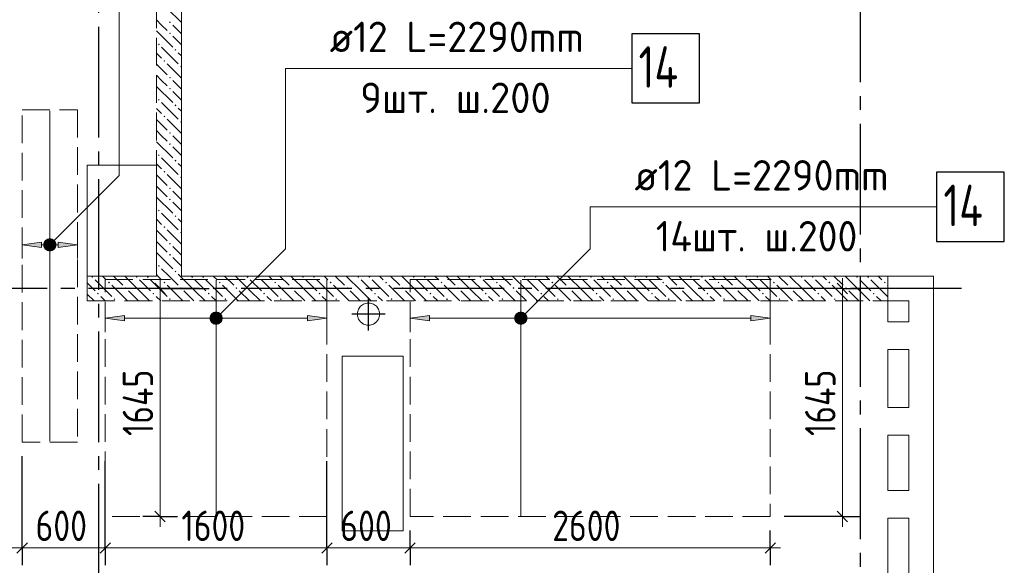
# Model space of a CAD drawing. Header units: millimetres. Extents: x 0 to 43617, y 0 to 59400.
# Tile 19 of 23: x 15756 to 22864, y 40330 to 44272. Entities that reach past the tile are written whole.
import ezdxf

# ---------------------------------------------------------------- set-up
doc = ezdxf.new("R2010")
doc.units = ezdxf.units.MM
doc.linetypes.add('______2', pattern=[270, 200, -70])
doc.linetypes.add('______5', pattern=[1100, 800, -100, 100, -100])
for name, color, linetype, lineweight in [('Standard', 7, 'Continuous', 25), ('ДОП Верх по Х', 7, 'Continuous', 25), ('ЖБ Перекрытие верхний уровень', 7, 'Continuous', 35), ('ЖБ Стена верхний уровень', 7, 'Continuous', 35), ('Оси', 40, '______5', 18), ('Позиционная метка номер позиции', 7, 'Continuous', 13), ('Примечания', 7, 'Continuous', 25)]:
    doc.layers.add(name, color=color, linetype=linetype, lineweight=lineweight)
doc.styles.add('GOST 2.304-81', font='txt')
doc.styles.add('ISOCPEUR', font='txt')

msp = doc.modelspace()

# ---------------------------------------------------------------- hatches: boundary and pattern name
at = {"layer": 'ДОП Верх по Х', "linetype": 'Continuous', "lineweight": 13, "transparency": 33554687}
for points in [[(15914, 42625.5), (15774, 42645.5), (15914, 42665.5)], [(16514, 42095.5), (16374, 42115.5), (16514, 42135.5)], [(18714, 42095.5), (18574, 42115.5), (18714, 42135.5)]]:
    msp.add_hatch(color=7, dxfattribs=at).paths.add_polyline_path(points, flags=16)
for points in [[(16034, 42625.5), (16174, 42645.5), (16034, 42665.5)], [(17155.2, 42147.8), (17174, 42078), (17174, 42153)], [(17174, 42153), (17174, 42078), (17192.7, 42083.3)], [(17174, 42153), (17192.7, 42083.3), (17192.7, 42147.8)], [(19355.2, 42147.8), (19374, 42078), (19374, 42153)], [(19374, 42153), (19374, 42078), (19392.7, 42083.3)], [(19374, 42153), (19392.7, 42083.3), (19392.7, 42147.8)], [(17141.7, 42096.8), (17141.7, 42134.3), (17136.5, 42115.5)], [(17141.7, 42134.3), (17155.2, 42083.3), (17155.2, 42147.8)], [(17141.7, 42134.3), (17141.7, 42096.8), (17155.2, 42083.3)], [(17155.2, 42147.8), (17155.2, 42083.3), (17174, 42078)], [(17192.7, 42147.8), (17192.7, 42083.3), (17206.2, 42096.8)], [(17192.7, 42147.8), (17206.2, 42096.8), (17206.2, 42134.3)], [(17206.2, 42134.3), (17206.2, 42096.8), (17211.5, 42115.5)], [(17834, 42095.5), (17974, 42115.5), (17834, 42135.5)], [(19341.7, 42096.8), (19341.7, 42134.3), (19336.5, 42115.5)], [(19341.7, 42134.3), (19355.2, 42083.3), (19355.2, 42147.8)], [(19341.7, 42134.3), (19341.7, 42096.8), (19355.2, 42083.3)], [(19355.2, 42147.8), (19355.2, 42083.3), (19374, 42078)], [(19392.7, 42147.8), (19392.7, 42083.3), (19406.2, 42096.8)], [(19392.7, 42147.8), (19406.2, 42096.8), (19406.2, 42134.3)], [(19406.2, 42134.3), (19406.2, 42096.8), (19411.5, 42115.5)], [(21034, 42095.5), (21174, 42115.5), (21034, 42135.5)]]:
    msp.add_hatch(color=7, dxfattribs=at).paths.add_polyline_path(points)
at = {"layer": 'ЖБ Стена верхний уровень', "linetype": 'Continuous', "lineweight": 18, "transparency": 33554687}
for points in [[(16834.5, 44253.1), (16840.9, 44259.6), (16847.4, 44253.1), (16840.9, 44246.6)], [(16834.5, 44173.1), (16840.9, 44179.6), (16847.4, 44173.1), (16840.9, 44166.6)], [(16754.4, 44093.1), (16760.9, 44099.6), (16767.4, 44093.1), (16760.9, 44086.6)], [(16874.5, 44053.1), (16881, 44059.6), (16887.5, 44053.1), (16881, 44046.6)], [(16794.5, 43973.1), (16801, 43979.6), (16807.5, 43973.1), (16801, 43966.6)], [(16914.5, 43933.1), (16921, 43939.6), (16924, 43936.6), (16924, 43929.7), (16921, 43926.6)], [(16834.5, 43853.1), (16840.9, 43859.6), (16847.4, 43853.1), (16840.9, 43846.6)], [(16834.5, 43773.1), (16840.9, 43779.6), (16847.4, 43773.1), (16840.9, 43766.6)], [(16754.4, 43693.1), (16760.9, 43699.6), (16767.4, 43693.1), (16760.9, 43686.6)], [(16874.5, 43653.1), (16881, 43659.6), (16887.5, 43653.1), (16881, 43646.6)], [(16794.5, 43573.1), (16801, 43579.6), (16807.5, 43573.1), (16801, 43566.6)], [(16914.5, 43533.1), (16921, 43539.6), (16924, 43536.6), (16924, 43529.7), (16921, 43526.6)], [(16834.5, 43453.1), (16840.9, 43459.6), (16847.4, 43453.1), (16840.9, 43446.6)], [(16834.5, 43373.1), (16840.9, 43379.6), (16847.4, 43373.1), (16840.9, 43366.6)], [(16754.4, 43293.1), (16760.9, 43299.6), (16767.4, 43293.1), (16760.9, 43286.6)], [(16874.5, 43253.1), (16881, 43259.6), (16887.5, 43253.1), (16881, 43246.6)], [(16794.5, 43173.1), (16801, 43179.6), (16807.5, 43173.1), (16801, 43166.6)], [(16914.5, 43133.1), (16921, 43139.6), (16924, 43136.6), (16924, 43129.7), (16921, 43126.6)], [(16834.5, 43053.1), (16840.9, 43059.6), (16847.4, 43053.1), (16840.9, 43046.6)], [(16834.5, 42973.1), (16840.9, 42979.6), (16847.4, 42973.1), (16840.9, 42966.6)], [(16754.4, 42893.1), (16760.9, 42899.6), (16767.4, 42893.1), (16760.9, 42886.6)], [(16874.5, 42853.1), (16881, 42859.6), (16887.5, 42853.1), (16881, 42846.6)], [(16794.5, 42773.1), (16801, 42779.6), (16807.5, 42773.1), (16801, 42766.6)], [(16914.5, 42733.1), (16921, 42739.6), (16924, 42736.6), (16924, 42729.7), (16921, 42726.6)], [(16834.5, 42653.1), (16840.9, 42659.6), (16847.4, 42653.1), (16840.9, 42646.6)], [(16834.5, 42573.1), (16840.9, 42579.6), (16847.4, 42573.1), (16840.9, 42566.6)], [(16754.4, 42493.1), (16760.9, 42499.6), (16767.4, 42493.1), (16760.9, 42486.6)], [(16874.5, 42453.1), (16881, 42459.6), (16887.5, 42453.1), (16881, 42446.6)], [(16274.5, 42413.1), (16281, 42419.6), (16287.5, 42413.1), (16281, 42406.6)], [(16394.5, 42373.1), (16401, 42379.6), (16407.5, 42373.1), (16401, 42366.6)], [(16594.5, 42413.1), (16601, 42419.6), (16607.5, 42413.1), (16601, 42406.6)], [(16674.5, 42413.1), (16681, 42419.6), (16687.5, 42413.1), (16681, 42406.6)], [(16794.5, 42373.1), (16801, 42379.6), (16807.5, 42373.1), (16801, 42366.6)], [(16994.5, 42413.1), (17001, 42419.6), (17007.5, 42413.1), (17001, 42406.6)], [(17074.5, 42413.1), (17081, 42419.6), (17087.5, 42413.1), (17081, 42406.6)], [(17194.5, 42373.1), (17201, 42379.6), (17207.5, 42373.1), (17201, 42366.6)], [(17394.5, 42413.1), (17401, 42419.6), (17407.5, 42413.1), (17401, 42406.6)], [(17474.5, 42413.1), (17481, 42419.6), (17487.5, 42413.1), (17481, 42406.6)], [(17594.5, 42373.1), (17601, 42379.6), (17607.5, 42373.1), (17601, 42366.6)], [(17794.5, 42413.1), (17801, 42419.6), (17807.5, 42413.1), (17801, 42406.6)], [(17874.5, 42413.1), (17881, 42419.6), (17887.5, 42413.1), (17881, 42406.6)], [(17994.5, 42373.1), (18001, 42379.6), (18007.5, 42373.1), (18001, 42366.6)], [(18194.5, 42413.1), (18201, 42419.6), (18207.5, 42413.1), (18201, 42406.6)], [(18274.5, 42413.1), (18281, 42419.6), (18287.5, 42413.1), (18281, 42406.6)], [(18394.5, 42373.1), (18401, 42379.6), (18407.5, 42373.1), (18401, 42366.6)], [(18594.5, 42413.1), (18601, 42419.6), (18607.5, 42413.1), (18601, 42406.6)], [(18674.5, 42413.1), (18681, 42419.6), (18687.5, 42413.1), (18681, 42406.6)], [(18794.5, 42373.1), (18801, 42379.6), (18807.5, 42373.1), (18801, 42366.6)], [(18994.5, 42413.1), (19001, 42419.6), (19007.5, 42413.1), (19001, 42406.6)], [(19074.5, 42413.1), (19081, 42419.6), (19087.5, 42413.1), (19081, 42406.6)], [(19194.5, 42373.1), (19201, 42379.6), (19207.5, 42373.1), (19201, 42366.6)], [(19394.5, 42413.1), (19401, 42419.6), (19407.5, 42413.1), (19401, 42406.6)], [(19474.5, 42413.1), (19481, 42419.6), (19487.5, 42413.1), (19481, 42406.6)], [(19594.5, 42373.1), (19601, 42379.6), (19607.5, 42373.1), (19601, 42366.6)], [(19794.5, 42413.1), (19801, 42419.6), (19807.5, 42413.1), (19801, 42406.6)], [(19874.5, 42413.1), (19881, 42419.6), (19887.5, 42413.1), (19881, 42406.6)], [(19994.5, 42373.1), (20001, 42379.6), (20007.5, 42373.1), (20001, 42366.6)], [(20194.5, 42413.1), (20201, 42419.6), (20207.5, 42413.1), (20201, 42406.6)], [(20274.5, 42413.1), (20281, 42419.6), (20287.5, 42413.1), (20281, 42406.6)], [(20394.5, 42373.1), (20401, 42379.6), (20407.5, 42373.1), (20401, 42366.6)], [(20594.5, 42413.1), (20601, 42419.6), (20607.5, 42413.1), (20601, 42406.6)], [(20674.5, 42413.1), (20681, 42419.6), (20687.5, 42413.1), (20681, 42406.6)], [(20794.5, 42373.1), (20801, 42379.6), (20807.5, 42373.1), (20801, 42366.6)], [(20994.5, 42413.1), (21001, 42419.6), (21007.5, 42413.1), (21001, 42406.6)], [(21074.5, 42413.1), (21081, 42419.6), (21087.5, 42413.1), (21081, 42406.6)], [(21194.5, 42373.1), (21201, 42379.6), (21207.5, 42373.1), (21201, 42366.6)], [(21394.5, 42413.1), (21401, 42419.6), (21407.5, 42413.1), (21401, 42406.6)], [(21474.5, 42413.1), (21481, 42419.6), (21487.5, 42413.1), (21481, 42406.6)], [(21594.5, 42373.1), (21601, 42379.6), (21607.5, 42373.1), (21601, 42366.6)], [(21794.5, 42413.1), (21801, 42419.6), (21807.5, 42413.1), (21801, 42406.6)], [(21874.5, 42413.1), (21881, 42419.6), (21887.5, 42413.1), (21881, 42406.6)], [(21994.5, 42373.1), (22001, 42379.6), (22007.5, 42373.1), (22001, 42366.6)], [(16314.5, 42293.1), (16321, 42299.6), (16327.5, 42293.1), (16321, 42286.6)], [(16514.5, 42333.1), (16521, 42339.6), (16527.5, 42333.1), (16521, 42326.6)], [(16714.5, 42293.1), (16721, 42299.6), (16727.5, 42293.1), (16721, 42286.6)], [(16914.5, 42333.1), (16921, 42339.6), (16927.5, 42333.1), (16921, 42326.6)], [(17114.5, 42293.1), (17121, 42299.6), (17127.5, 42293.1), (17121, 42286.6)], [(17314.5, 42333.1), (17321, 42339.6), (17327.5, 42333.1), (17321, 42326.6)], [(17514.5, 42293.1), (17521, 42299.6), (17527.5, 42293.1), (17521, 42286.6)], [(17714.5, 42333.1), (17721, 42339.6), (17727.5, 42333.1), (17721, 42326.6)], [(17914.5, 42293.1), (17921, 42299.6), (17927.5, 42293.1), (17921, 42286.6)], [(18114.5, 42333.1), (18121, 42339.6), (18127.5, 42333.1), (18121, 42326.6)], [(18314.5, 42293.1), (18321, 42299.6), (18327.5, 42293.1), (18321, 42286.6)], [(18514.5, 42333.1), (18521, 42339.6), (18527.5, 42333.1), (18521, 42326.6)], [(18714.5, 42293.1), (18721, 42299.6), (18727.4, 42293.1), (18721, 42286.6)], [(18914.5, 42333.1), (18921, 42339.6), (18927.4, 42333.1), (18921, 42326.6)], [(19114.5, 42293.1), (19121, 42299.6), (19127.4, 42293.1), (19121, 42286.6)], [(19314.5, 42333.1), (19321, 42339.6), (19327.4, 42333.1), (19321, 42326.6)], [(19514.5, 42293.1), (19521, 42299.6), (19527.4, 42293.1), (19521, 42286.6)], [(19714.5, 42333.1), (19721, 42339.6), (19727.4, 42333.1), (19721, 42326.6)], [(19914.5, 42293.1), (19921, 42299.6), (19927.4, 42293.1), (19921, 42286.6)], [(20114.5, 42333.1), (20121, 42339.6), (20127.4, 42333.1), (20121, 42326.6)], [(20314.5, 42293.1), (20321, 42299.6), (20327.4, 42293.1), (20321, 42286.6)], [(20514.5, 42333.1), (20521, 42339.6), (20527.4, 42333.1), (20521, 42326.6)], [(20714.5, 42293.1), (20721, 42299.6), (20727.4, 42293.1), (20721, 42286.6)], [(20914.5, 42333.1), (20921, 42339.6), (20927.4, 42333.1), (20921, 42326.6)], [(21114.5, 42293.1), (21121, 42299.6), (21127.4, 42293.1), (21121, 42286.6)], [(21314.5, 42333.1), (21321, 42339.6), (21327.4, 42333.1), (21321, 42326.6)], [(21514.5, 42293.1), (21521, 42299.6), (21527.4, 42293.1), (21521, 42286.6)], [(21714.5, 42333.1), (21721, 42339.6), (21727.4, 42333.1), (21721, 42326.6)], [(21914.5, 42293.1), (21921, 42299.6), (21927.4, 42293.1), (21921, 42286.6)], [(16434.5, 42253.1), (16440.9, 42259.6), (16447.4, 42253.1), (16440.9, 42246.6)], [(16834.5, 42253.1), (16840.9, 42259.6), (16847.4, 42253.1), (16840.9, 42246.6)], [(17234.5, 42253.1), (17240.9, 42259.6), (17247.4, 42253.1), (17240.9, 42246.6)], [(17634.5, 42253.1), (17640.9, 42259.6), (17647.4, 42253.1), (17640.9, 42246.6)], [(18034.5, 42253.1), (18040.9, 42259.6), (18047.4, 42253.1), (18040.9, 42246.6)], [(18434.5, 42253.1), (18440.9, 42259.6), (18447.4, 42253.1), (18440.9, 42246.6)], [(18834.5, 42253.1), (18840.9, 42259.6), (18847.4, 42253.1), (18840.9, 42246.6)], [(19234.5, 42253.1), (19240.9, 42259.6), (19247.4, 42253.1), (19240.9, 42246.6)], [(19634.5, 42253.1), (19640.9, 42259.6), (19647.4, 42253.1), (19640.9, 42246.6)], [(20034.5, 42253.1), (20040.9, 42259.6), (20047.4, 42253.1), (20040.9, 42246.6)], [(20434.5, 42253.1), (20440.9, 42259.6), (20447.4, 42253.1), (20440.9, 42246.6)], [(20834.5, 42253.1), (20840.9, 42259.6), (20847.4, 42253.1), (20840.9, 42246.6)], [(21234.5, 42253.1), (21240.9, 42259.6), (21247.4, 42253.1), (21240.9, 42246.6)], [(21634.5, 42253.1), (21640.9, 42259.6), (21647.4, 42253.1), (21640.9, 42246.6)]]:
    msp.add_hatch(color=7, dxfattribs=at).paths.add_polyline_path(points, flags=16)
at = {"layer": 'Позиционная метка номер позиции', "linetype": 'Continuous', "lineweight": 13, "transparency": 33554687}
for points in [[(15930.7, 42657), (16005.8, 42613.7), (15942.2, 42677.3)], [(15930.7, 42634.1), (15985.5, 42602.2), (15930.7, 42657)], [(15930.7, 42657), (15985.5, 42602.2), (16005.8, 42613.7)], [(15942.2, 42677.3), (16017.3, 42634.1), (15962.5, 42688.8)], [(15942.2, 42677.3), (16005.8, 42613.7), (16017.3, 42634.1)], [(15962.5, 42688.8), (16017.3, 42634.1), (16017.3, 42657)], [(15962.5, 42688.8), (16017.3, 42657), (15985.5, 42688.8)], [(15985.5, 42688.8), (16017.3, 42657), (16005.8, 42677.3)], [(15962.5, 42602.2), (15930.7, 42634.1), (15942.2, 42613.7)], [(15930.7, 42634.1), (15962.5, 42602.2), (15985.5, 42602.2)], [(17142.2, 42147.3), (17217.3, 42104.1), (17162.5, 42158.8)], [(17162.5, 42158.8), (17217.3, 42104.1), (17217.3, 42127)], [(17162.5, 42158.8), (17217.3, 42127), (17185.5, 42158.8)], [(17185.5, 42158.8), (17217.3, 42127), (17205.8, 42147.3)], [(19342.2, 42147.3), (19417.3, 42104.1), (19362.5, 42158.8)], [(19362.5, 42158.8), (19417.3, 42104.1), (19417.3, 42127)], [(19362.5, 42158.8), (19417.3, 42127), (19385.5, 42158.8)], [(19385.5, 42158.8), (19417.3, 42127), (19405.8, 42147.3)], [(17130.7, 42127), (17205.8, 42083.7), (17142.2, 42147.3)], [(17130.7, 42104.1), (17185.5, 42072.2), (17130.7, 42127)], [(17130.7, 42127), (17185.5, 42072.2), (17205.8, 42083.7)], [(17162.5, 42072.2), (17130.7, 42104.1), (17142.2, 42083.7)], [(17130.7, 42104.1), (17162.5, 42072.2), (17185.5, 42072.2)], [(17142.2, 42147.3), (17205.8, 42083.7), (17217.3, 42104.1)], [(19330.7, 42127), (19405.8, 42083.7), (19342.2, 42147.3)], [(19330.7, 42104.1), (19385.5, 42072.2), (19330.7, 42127)], [(19330.7, 42127), (19385.5, 42072.2), (19405.8, 42083.7)], [(19362.5, 42072.2), (19330.7, 42104.1), (19342.2, 42083.7)], [(19330.7, 42104.1), (19362.5, 42072.2), (19385.5, 42072.2)], [(19342.2, 42147.3), (19405.8, 42083.7), (19417.3, 42104.1)]]:
    msp.add_hatch(color=7, dxfattribs=at).paths.add_polyline_path(points)

# ---------------------------------------------------------------- linework, layer by layer
at = {"layer": 'Standard', "color": 7, "linetype": 'Continuous', "lineweight": 25, "transparency": 33554687}
for p, q in [((16732.2, 42367.5), (16807.2, 42292.5)), ((21658.2, 42367.5), (21733.2, 42292.5)), ((16732.2, 40720.5), (16807.2, 40645.5)), ((21658.2, 40720.5), (21733.2, 40645.5)), ((15736.5, 40418.4), (15811.5, 40493.4)), ((16336.5, 40418.4), (16411.5, 40493.4)), ((17936.5, 40418.4), (18011.5, 40493.4)), ((18536.5, 40418.4), (18611.5, 40493.4)), ((21136.5, 40418.4), (21211.5, 40493.4))]:
    msp.add_line(p, q, dxfattribs=at)
at = {"layer": 'Standard', "color": 7, "linetype": 'Continuous', "lineweight": 13, "transparency": 33554687}
for p, q in [((16769.7, 42330), (16769.7, 42405)), ((21695.7, 42330), (21695.7, 42405)), ((16769.7, 40683), (16769.7, 40608)), ((21695.7, 40683), (21695.7, 40608)), ((15124, 40455.9), (15774, 40455.9)), ((15774, 40455.9), (16374, 40455.9)), ((16374, 40455.9), (17974, 40455.9)), ((17974, 40455.9), (18574, 40455.9)), ((18574, 40455.9), (21174, 40455.9)), ((21174, 40455.9), (21249, 40455.9))]:
    msp.add_line(p, q, dxfattribs=at)
at = {"layer": 'Standard', "color": 251, "linetype": 'Continuous', "lineweight": -3, "true_color": 0x656565, "transparency": 33554687}
for p, q in [((16769.7, 42330), (16644.7, 42330)), ((16769.7, 42330), (16894.7, 42330)), ((16769.7, 42330), (17124, 42330)), ((21695.7, 42330), (21274, 42330)), ((21695.7, 42330), (21570.7, 42330)), ((21695.7, 42330), (21820.7, 42330)), ((16769.7, 40683), (16644.7, 40683)), ((16769.7, 40683), (16894.7, 40683)), ((16769.7, 40683), (16769.7, 40683)), ((21695.7, 40683), (21274, 40683)), ((21695.7, 40683), (21570.7, 40683)), ((21695.7, 40683), (21820.7, 40683)), ((15774, 40455.9), (15774, 40580.8)), ((16374, 40455.9), (16374, 40580.8)), ((17974, 40455.9), (17974, 40580.8)), ((18574, 40455.9), (18574, 40580.8)), ((21174, 40455.9), (21174, 40583)), ((21174, 40455.9), (21174, 40580.8)), ((15774, 40455.9), (15774, 40330.8)), ((16374, 40455.9), (16374, 40330.8)), ((17974, 40455.9), (17974, 40330.8)), ((18574, 40455.9), (18574, 40330.8)), ((21174, 40455.9), (21174, 40330.8))]:
    msp.add_line(p, q, dxfattribs=at)
at = {"layer": 'Standard', "color": 8, "linetype": '______5', "lineweight": -3, "transparency": 33554687}
for p, q in [((18274, 42025.5), (18274, 42264.5)), ((18393.5, 42145), (18154.5, 42145))]:
    msp.add_line(p, q, dxfattribs=at)
at = {"layer": 'Standard', "color": 7, "linetype": 'Continuous', "lineweight": 13, "transparency": 33554687}
for points in [[(16769.7, 42330), (16769.7, 41182.4), (16769.7, 41182.4), (16769.7, 40683)], [(21695.7, 42330), (21695.7, 41189.2), (21695.7, 41189.2), (21695.7, 40683)]]:
    msp.add_lwpolyline(points, dxfattribs=at)
at = {"layer": 'Standard', "color": 251, "linetype": 'Continuous', "lineweight": -3, "true_color": 0x656565, "transparency": 33554687}
for points in [[(15774, 40455.9), (15774, 40472.9), (15774, 40472.9), (15774, 40472.9), (15774, 40472.9), (15774, 40472.9), (15774, 40472.9), (15774, 40472.9), (15774, 40472.9), (15774, 41120)], [(16374, 40455.9), (16374, 40472.9), (16374, 40472.9), (16374, 40472.9), (16374, 40472.9), (16374, 40472.9), (16374, 40472.9), (16374, 41083)], [(17974, 40455.9), (17974, 40472.9), (17974, 40472.9), (17974, 40472.9), (17974, 40472.9), (17974, 41083)], [(18574, 40455.9), (18574, 40472.9), (18574, 40472.9), (18574, 40583)]]:
    msp.add_lwpolyline(points, dxfattribs=at)
at = {"layer": 'ДОП Верх по Х', "color": 7, "linetype": 'Continuous', "lineweight": 13, "transparency": 33554687}
for p, q in [((17974, 43920), (20060, 43920)), ((20174, 42920), (22260, 42920))]:
    msp.add_line(p, q, dxfattribs=at)
at = {"layer": 'ДОП Верх по Х', "color": 7, "linetype": 'Continuous', "lineweight": 18, "transparency": 33554687}
for p, q in [((15974, 43614), (15974, 41226)), ((17174, 40689), (17174, 42389)), ((19374, 40689), (19374, 42389))]:
    msp.add_line(p, q, dxfattribs=at)
at = {"layer": 'ДОП Верх по Х', "color": 251, "linetype": 'Continuous', "lineweight": 13, "true_color": 0x494949, "transparency": 33554687}
for p, q in [((15774, 42645.5), (15774, 42745.5)), ((16174, 42645.5), (16174, 42745.5)), ((15774, 42645.5), (15914, 42665.5)), ((15914, 42665.5), (15914, 42625.5)), ((15974, 42683), (15974, 42683)), ((16174, 42645.5), (16034, 42665.5)), ((16034, 42665.5), (16034, 42625.5)), ((15914, 42625.5), (15774, 42645.5)), ((15774, 42645.5), (15774, 42545.5)), ((15774, 42645.5), (15774, 42645.5)), ((15914, 42645.5), (15944, 42645.5)), ((15974, 42608), (15974, 42608)), ((16004, 42645.5), (16034, 42645.5)), ((16034, 42625.5), (16174, 42645.5)), ((16174, 42645.5), (16174, 42545.5)), ((16174, 42645.5), (16174, 42645.5)), ((16374, 42115.5), (16374, 42215.5)), ((17174, 42153), (17174, 42153)), ((17974, 42115.5), (17974, 42215.5)), ((18574, 42115.5), (18574, 42215.5)), ((19374, 42153), (19374, 42153)), ((21174, 42115.5), (21174, 42215.5)), ((16374, 42115.5), (16514, 42135.5)), ((16514, 42095.5), (16374, 42115.5)), ((16374, 42115.5), (16374, 42015.5)), ((16374, 42115.5), (16374, 42115.5)), ((16514, 42135.5), (16514, 42095.5)), ((16514, 42115.5), (17144, 42115.5)), ((17174, 42078), (17174, 42078)), ((17204, 42115.5), (17834, 42115.5)), ((17974, 42115.5), (17834, 42135.5)), ((17834, 42135.5), (17834, 42095.5)), ((17834, 42095.5), (17974, 42115.5)), ((17974, 42115.5), (17974, 42015.5)), ((17974, 42115.5), (17974, 42115.5)), ((18574, 42115.5), (18714, 42135.5)), ((18714, 42095.5), (18574, 42115.5)), ((18574, 42115.5), (18574, 42015.5)), ((18574, 42115.5), (18574, 42115.5)), ((18714, 42135.5), (18714, 42095.5)), ((18714, 42115.5), (19344, 42115.5)), ((19374, 42078), (19374, 42078)), ((19404, 42115.5), (21034, 42115.5)), ((21174, 42115.5), (21034, 42135.5)), ((21034, 42135.5), (21034, 42095.5)), ((21034, 42095.5), (21174, 42115.5)), ((21174, 42115.5), (21174, 42015.5)), ((21174, 42115.5), (21174, 42115.5))]:
    msp.add_line(p, q, dxfattribs=at)
at = {"layer": 'ДОП Верх по Х', "color": 7, "linetype": 'Continuous', "lineweight": 25, "transparency": 33554687}
for points in [[(20174, 43670), (20664, 43670), (20664, 44170), (20174, 44170), (20174, 43670)], [(22374, 42670), (22864, 42670), (22864, 43170), (22374, 43170), (22374, 42670)]]:
    msp.add_lwpolyline(points, dxfattribs=at)
at = {"layer": 'ДОП Верх по Х', "color": 251, "linetype": 'Continuous', "lineweight": 13, "true_color": 0x494949, "transparency": 33554687}
for centre in [(17174, 42115.5), (19374, 42115.5)]:
    msp.add_circle(centre, 37.5, dxfattribs=at)
at = {"layer": 'ЖБ Перекрытие верхний уровень', "color": 7, "linetype": 'Continuous', "lineweight": 18, "transparency": 33554687}
for p, q in [((16924, 42420), (16924, 45130)), ((16744, 43220), (16244, 43220)), ((16244, 43220), (16244, 42420)), ((16744, 42420), (16744, 43220)), ((16244, 42420), (16744, 42420)), ((22174, 42420), (16924, 42420)), ((22354, 42420), (22174, 42420)), ((22354, 33070), (22354, 42420)), ((18261.4, 42224.7), (18237.4, 42216.9)), ((18286.6, 42224.7), (18261.4, 42224.7)), ((18310.6, 42216.9), (18286.6, 42224.7)), ((22024, 42090), (22024, 42240)), ((22024, 42240), (22174, 42240)), ((22174, 42240), (22174, 42090)), ((18202.1, 42181.6), (18194.3, 42157.6)), ((18194.3, 42157.6), (18194.3, 42132.4)), ((18217, 42202), (18202.1, 42181.6)), ((18237.4, 42216.9), (18217, 42202)), ((18331, 42202), (18310.6, 42216.9)), ((18345.9, 42181.6), (18331, 42202)), ((18353.7, 42157.6), (18345.9, 42181.6)), ((18353.7, 42132.4), (18353.7, 42157.6)), ((18194.3, 42132.4), (18202.1, 42108.4)), ((18202.1, 42108.4), (18217, 42088)), ((18217, 42088), (18237.4, 42073.1)), ((18310.6, 42073.1), (18331, 42088)), ((18331, 42088), (18345.9, 42108.4)), ((18345.9, 42108.4), (18353.7, 42132.4)), ((22174, 42090), (22024, 42090)), ((18237.4, 42073.1), (18261.4, 42065.3)), ((18261.4, 42065.3), (18286.6, 42065.3)), ((18286.6, 42065.3), (18310.6, 42073.1)), ((22024, 41470), (22024, 41890)), ((22024, 41890), (22174, 41890)), ((22174, 41890), (22174, 41470)), ((18524, 41840), (18084, 41840)), ((18084, 41840), (18084, 40580)), ((18524, 40580), (18524, 41840)), ((22174, 41470), (22024, 41470)), ((22024, 41270), (22174, 41270)), ((22024, 40870), (22024, 41270)), ((22174, 41270), (22174, 40870)), ((22174, 40870), (22024, 40870)), ((22024, 40270), (22024, 40670)), ((22024, 40670), (22174, 40670)), ((22174, 40670), (22174, 40270)), ((18084, 40580), (18524, 40580))]:
    msp.add_line(p, q, dxfattribs=at)
at = {"layer": 'ЖБ Стена верхний уровень', "color": 251, "linetype": '______2', "lineweight": 13, "true_color": 0x656565, "transparency": 33554687}
for p, q in [((16744, 44950), (16744, 42420)), ((16924, 42420), (16924, 44950)), ((16744, 42420), (16244, 42420)), ((16244, 42420), (16244, 42240)), ((22024, 42420), (16924, 42420)), ((22024, 42240), (22024, 42420)), ((16244, 42240), (22024, 42240))]:
    msp.add_line(p, q, dxfattribs=at)
at = {"layer": 'ЖБ Стена верхний уровень', "color": 9, "linetype": 'Continuous', "lineweight": 18, "true_color": 0xc7c7c7, "transparency": 33554687}
for p, q in [((16924, 44250.1), (16821, 44353.1)), ((16781, 44233.1), (16744, 44270.1)), ((16821, 44193.1), (16781, 44233.1)), ((16860.9, 44233.1), (16924, 44170.1)), ((16744, 44190.1), (16860.9, 44073.1)), ((16860.9, 44153.1), (16924, 44090.1)), ((16781, 44073.1), (16901, 43953.1)), ((16744, 44030.1), (16781, 43993.1)), ((16924, 44010.1), (16901, 44033.1)), ((16744, 43950.1), (16821, 43873.1)), ((16924, 43850.1), (16821, 43953.1)), ((16781, 43833.1), (16744, 43870.1)), ((16744, 43790.1), (16860.9, 43673.1)), ((16821, 43793.1), (16781, 43833.1)), ((16860.9, 43833.1), (16924, 43770.1)), ((16860.9, 43753.1), (16924, 43690.1)), ((16781, 43673.1), (16901, 43553.1)), ((16744, 43630.1), (16781, 43593.1)), ((16924, 43610.1), (16901, 43633.1)), ((16744, 43550.1), (16821, 43473.1)), ((16924, 43450.1), (16821, 43553.1)), ((16781, 43433.1), (16744, 43470.1)), ((16821, 43393.1), (16781, 43433.1)), ((16860.9, 43433.1), (16924, 43370.1)), ((16744, 43390.1), (16860.9, 43273.1)), ((16860.9, 43353.1), (16924, 43290.1)), ((16744, 43230.1), (16781, 43193.1)), ((16781, 43273.1), (16901, 43153.1)), ((16924, 43210.1), (16901, 43233.1)), ((16744, 43150.1), (16821, 43073.1)), ((16924, 43050.1), (16821, 43153.1)), ((16781, 43033.1), (16744, 43070.1)), ((16821, 42993.1), (16781, 43033.1)), ((16860.9, 43033.1), (16924, 42970.1)), ((16744, 42990.1), (16860.9, 42873.1)), ((16860.9, 42953.1), (16924, 42890.1)), ((16781, 42873.1), (16901, 42753.1)), ((16744, 42830.1), (16781, 42793.1)), ((16924, 42810.1), (16901, 42833.1)), ((16744, 42750.1), (16821, 42673.1)), ((16924, 42650.1), (16821, 42753.1)), ((16781, 42633.1), (16744, 42670.1)), ((16744, 42590.1), (16860.9, 42473.1)), ((16821, 42593.1), (16781, 42633.1)), ((16860.9, 42633.1), (16924, 42570.1)), ((16860.9, 42553.1), (16924, 42490.1)), ((16781, 42473.1), (16834.1, 42420)), ((16244, 42370.1), (16301, 42313.1)), ((16301, 42393.1), (16421, 42273.1)), ((16354.1, 42420), (16381, 42393.1)), ((16434.1, 42420), (16501, 42353.1)), ((16621, 42313.1), (16514.1, 42420)), ((16621, 42393.1), (16701, 42313.1)), ((16701, 42393.1), (16821, 42273.1)), ((16744, 42430.1), (16754.1, 42420)), ((16754.1, 42420), (16781, 42393.1)), ((16834.1, 42420), (16901, 42353.1)), ((16914.1, 42420), (16901, 42433.1)), ((17021, 42313.1), (16914.1, 42420)), ((17021, 42393.1), (17101, 42313.1)), ((17101, 42393.1), (17221, 42273.1)), ((17154.1, 42420), (17181, 42393.1)), ((17234.1, 42420), (17301, 42353.1)), ((17421, 42313.1), (17314.1, 42420)), ((17421, 42393.1), (17501, 42313.1)), ((17501, 42393.1), (17621, 42273.1)), ((17554.1, 42420), (17581, 42393.1)), ((17634.1, 42420), (17701, 42353.1)), ((17821, 42313.1), (17714.1, 42420)), ((17821, 42393.1), (17901, 42313.1)), ((17901, 42393.1), (18021, 42273.1)), ((17954.1, 42420), (17981, 42393.1)), ((18034.1, 42420), (18101, 42353.1)), ((18221, 42313.1), (18114.1, 42420)), ((18221, 42393.1), (18301, 42313.1)), ((18301, 42393.1), (18421, 42273.1)), ((18354.1, 42420), (18381, 42393.1)), ((18434.1, 42420), (18501, 42353.1)), ((18621, 42313.1), (18514.1, 42420)), ((18621, 42393.1), (18701, 42313.1)), ((18701, 42393.1), (18821, 42273.1)), ((18754.1, 42420), (18781, 42393.1)), ((18834.1, 42420), (18901, 42353.1)), ((19021, 42313.1), (18914.1, 42420)), ((19021, 42393.1), (19101, 42313.1)), ((19101, 42393.1), (19221, 42273.1)), ((19154.1, 42420), (19181, 42393.1)), ((19234.1, 42420), (19301, 42353.1)), ((19421, 42313.1), (19314.1, 42420)), ((19421, 42393.1), (19501, 42313.1)), ((19501, 42393.1), (19621, 42273.1)), ((19554.1, 42420), (19581, 42393.1)), ((19634.1, 42420), (19701, 42353.1)), ((19821, 42313.1), (19714.1, 42420)), ((19821, 42393.1), (19901, 42313.1)), ((19901, 42393.1), (20021, 42273.1)), ((19954.1, 42420), (19981, 42393.1)), ((20034.1, 42420), (20101, 42353.1)), ((20221, 42313.1), (20114.1, 42420)), ((20221, 42393.1), (20301, 42313.1)), ((20301, 42393.1), (20421, 42273.1)), ((20354.1, 42420), (20381, 42393.1)), ((20434.1, 42420), (20501, 42353.1)), ((20621, 42313.1), (20514.1, 42420)), ((20621, 42393.1), (20701, 42313.1)), ((20701, 42393.1), (20821, 42273.1)), ((20754.1, 42420), (20781, 42393.1)), ((20834.1, 42420), (20901, 42353.1)), ((21021, 42313.1), (20914.1, 42420)), ((21021, 42393.1), (21101, 42313.1)), ((21101, 42393.1), (21221, 42273.1)), ((21154.1, 42420), (21181, 42393.1)), ((21234.1, 42420), (21301, 42353.1)), ((21421, 42313.1), (21314.1, 42420)), ((21421, 42393.1), (21501, 42313.1)), ((21501, 42393.1), (21621, 42273.1)), ((21554.1, 42420), (21581, 42393.1)), ((21634.1, 42420), (21701, 42353.1)), ((21821, 42313.1), (21714.1, 42420)), ((21821, 42393.1), (21901, 42313.1)), ((21901, 42393.1), (22021, 42273.1)), ((21954.1, 42420), (21981, 42393.1)), ((16534.1, 42240), (16421, 42353.1)), ((16540.9, 42313.1), (16614.1, 42240)), ((16621, 42313.1), (16694.1, 42240)), ((16934.1, 42240), (16821, 42353.1)), ((16940.9, 42313.1), (17014.1, 42240)), ((17021, 42313.1), (17094.1, 42240)), ((17334.1, 42240), (17221, 42353.1)), ((17340.9, 42313.1), (17414.1, 42240)), ((17421, 42313.1), (17494.1, 42240)), ((17734.1, 42240), (17621, 42353.1)), ((17740.9, 42313.1), (17814.1, 42240)), ((17821, 42313.1), (17894.1, 42240)), ((18134.1, 42240), (18021, 42353.1)), ((18140.9, 42313.1), (18214.1, 42240)), ((18221, 42313.1), (18294.1, 42240)), ((18534.1, 42240), (18421, 42353.1)), ((18540.9, 42313.1), (18614.1, 42240)), ((18621, 42313.1), (18694.1, 42240)), ((18934.1, 42240), (18821, 42353.1)), ((18940.9, 42313.1), (19014.1, 42240)), ((19021, 42313.1), (19094.1, 42240)), ((19334.1, 42240), (19221, 42353.1)), ((19340.9, 42313.1), (19414.1, 42240)), ((19421, 42313.1), (19494.1, 42240)), ((19734.1, 42240), (19621, 42353.1)), ((19740.9, 42313.1), (19814.1, 42240)), ((19821, 42313.1), (19894.1, 42240)), ((20134.1, 42240), (20021, 42353.1)), ((20140.9, 42313.1), (20214.1, 42240)), ((20221, 42313.1), (20294.1, 42240)), ((20534.1, 42240), (20421, 42353.1)), ((20540.9, 42313.1), (20614.1, 42240)), ((20621, 42313.1), (20694.1, 42240)), ((20934.1, 42240), (20821, 42353.1)), ((20940.9, 42313.1), (21014.1, 42240)), ((21021, 42313.1), (21094.1, 42240)), ((21334.1, 42240), (21221, 42353.1)), ((21340.9, 42313.1), (21414.1, 42240)), ((21421, 42313.1), (21494.1, 42240)), ((21734.1, 42240), (21621, 42353.1)), ((21740.9, 42313.1), (21814.1, 42240)), ((21821, 42313.1), (21894.1, 42240)), ((22024, 42350.1), (22021, 42353.1)), ((16244, 42290.1), (16294.1, 42240)), ((16374.1, 42240), (16340.9, 42273.1)), ((16774.1, 42240), (16740.9, 42273.1)), ((17174.1, 42240), (17140.9, 42273.1)), ((17574.1, 42240), (17540.9, 42273.1)), ((17974.1, 42240), (17940.9, 42273.1)), ((18374.1, 42240), (18340.9, 42273.1)), ((18774.1, 42240), (18740.9, 42273.1)), ((19174.1, 42240), (19140.9, 42273.1)), ((19574.1, 42240), (19540.9, 42273.1)), ((19974.1, 42240), (19940.9, 42273.1)), ((20374.1, 42240), (20340.9, 42273.1)), ((20774.1, 42240), (20740.9, 42273.1)), ((21174.1, 42240), (21140.9, 42273.1)), ((21574.1, 42240), (21540.9, 42273.1)), ((21974.1, 42240), (21940.9, 42273.1))]:
    msp.add_line(p, q, dxfattribs=at)
at = {"layer": 'Оси', "color": 8, "linetype": '______5', "lineweight": -3, "transparency": 33554687}
for p, q in [((21824, 57820), (21824, 7100)), ((16324, 57420), (16324, 7100)), ((22554, 42330), (3600, 42330))]:
    msp.add_line(p, q, dxfattribs=at)
at = {"layer": 'Позиционная метка номер позиции', "color": 7, "linetype": 'Continuous', "lineweight": 13, "transparency": 33554687}
for p, q in [((15942.2, 42677.3), (15942.2, 42677.3)), ((16005.8, 42677.3), (16005.8, 42677.3)), ((15942.2, 42613.7), (15942.2, 42613.7)), ((16005.8, 42613.7), (16005.8, 42613.7)), ((17142.2, 42147.3), (17142.2, 42147.3)), ((17142.2, 42083.7), (17142.2, 42083.7)), ((17205.8, 42147.3), (17205.8, 42147.3)), ((17205.8, 42083.7), (17205.8, 42083.7)), ((19342.2, 42147.3), (19342.2, 42147.3)), ((19342.2, 42083.7), (19342.2, 42083.7)), ((19405.8, 42147.3), (19405.8, 42147.3)), ((19405.8, 42083.7), (19405.8, 42083.7))]:
    msp.add_line(p, q, dxfattribs=at)
for points in [[(15974, 42645.5), (16474, 43145.5), (16474, 44920), (20174, 44920)], [(17174, 42115.5), (17674, 42615.5), (17674, 43920), (20174, 43920)], [(19374, 42115.5), (19874, 42615.5), (19874, 42920), (22374, 42920)]]:
    msp.add_lwpolyline(points, dxfattribs=at)
for centre in [(15974, 42645.5), (17174, 42115.5), (19374, 42115.5)]:
    msp.add_circle(centre, 45, dxfattribs=at)
at = {"layer": 'Примечания', "color": 7, "linetype": '______2', "lineweight": 18, "transparency": 33554687}
for p, q in [((15774, 43620), (16174, 43620)), ((15774, 41220), (15774, 43620)), ((16174, 43620), (16174, 41220)), ((16374, 42395), (17974, 42395)), ((16374, 40683), (16374, 42395)), ((17974, 42395), (17974, 40683)), ((18574, 42395), (21174, 42395)), ((18574, 40683), (18574, 42395)), ((21174, 42395), (21174, 40683)), ((16174, 41220), (15774, 41220)), ((17974, 40683), (16374, 40683)), ((21174, 40683), (18574, 40683))]:
    msp.add_line(p, q, dxfattribs=at)

# ---------------------------------------------------------------- texts
at = {"layer": 'Standard', "color": 7, "linetype": 'Continuous', "lineweight": 25, "transparency": 33554687, "char_height": 220, "width": 610.165, "attachment_point": 7, "rotation": 90, "style": 'GOST 2.304-81'}
for insert in [(16719.7, 41264.2), (21645.6, 41264.2)]:
    msp.add_mtext('1645', dxfattribs=dict(at, insert=insert))
at = {"layer": 'Standard', "color": 7, "linetype": 'Continuous', "lineweight": 25, "transparency": 33554687, "char_height": 220, "attachment_point": 7, "style": 'GOST 2.304-81'}
for s, insert, width in [('600', (15870.7, 40505.8), 531.973), ('1600', (16923.8, 40505.9), 625.741), ('600', (18070.7, 40505.8), 531.973), ('2600', (19600.3, 40505.8), 672.616)]:
    msp.add_mtext(s, dxfattribs=dict(at, insert=insert, width=width))
at = {"layer": 'ДОП Верх по Х', "color": 7, "linetype": 'Continuous', "lineweight": 13, "transparency": 33554687, "attachment_point": 7, "style": 'ISOCPEUR'}
for s, insert, char_height, width in [('\\W0.96;ø12 L=2290mm ', (17994, 44037.4), 220, 2150.516), ('\\W0.76;14', (20224, 43780), 300, 504.559), ('\\W0.97;9шт. ш.200 ', (18214, 43597.4), 220, 1712.318), ('\\W0.96;ø12 L=2290mm ', (20194, 43037.4), 220, 2150.516), ('\\W0.76;14', (22424, 42780), 300, 504.559), ('\\W0.95;14шт. ш.200 ', (20348, 42597.4), 220, 1842.007)]:
    msp.add_mtext(s, dxfattribs=dict(at, insert=insert, char_height=char_height, width=width))

doc.saveas('drawing.dxf')
